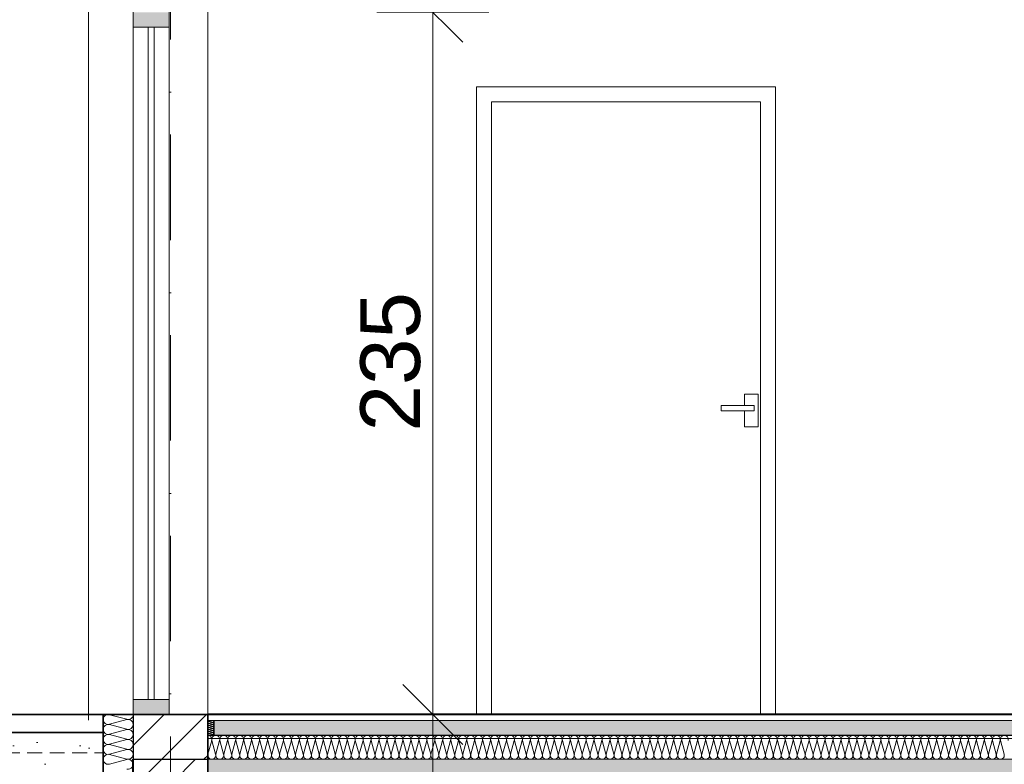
# Model space of a CAD drawing. Header units: centimetres. Extents: x -43488 to -10641, y 2063 to 22960.
# Tile 41 of 72: x -37500 to -37170, y 8367 to 8616. Entities that reach past the tile are written whole.
import ezdxf

# ---------------------------------------------------------------- set-up
doc = ezdxf.new("R2010")
doc.units = ezdxf.units.CM
doc.header["$MEASUREMENT"] = 0
doc.linetypes.add('Kreski i kropki', pattern=[67.027776, 35.277777, -17.638888, 0, -14.111111])
doc.linetypes.add('Przerywana BARDZO DROBNA', pattern=[7.5, 5, -2.5])
for name, color, linetype, lineweight, true_color in [('!!!LINIE_Nr_pióra__4', 7, 'Continuous', 25, 0x31fd59), ('!konstrukcja tarasu_Nr_pióra__161', 7, 'Continuous', 35, 0xda4c01), ('!konstrukcja tarasu_Nr_pióra__2', 7, 'Continuous', 40, 0x61c100), ('!konstrukcja tarasu_Nr_pióra__4', 7, 'Continuous', 25, 0x31fd59), ('!konstrukcja tarasu_Nr_pióra__6', 7, 'Continuous', 18, 0x3fa3ff), ('!konstrukcja tarasu_Nr_pióra__8', 7, 'Continuous', 13, 0x42bda7), ('!ocieplenie_Nr_pióra__94', 7, 'Continuous', 18, 0x9f9f9f), ('!osie_Nr_pióra__6', 7, 'Continuous', 18, 0x3fa3ff), ('!stolarka_Nr_pióra__6', 7, 'Continuous', 18, 0x3fa3ff), ('!wypełnienia_Nr_pióra__8', 7, 'Continuous', 13, 0x42bda7), ('Słupy_Nr_pióra__7', 7, 'Continuous', 15, 0x9f9fff), ('Słupy_Nr_pióra__8', 7, 'Continuous', 13, 0x42bda7), ('Wymiarowanie_Nr_pióra__3', 7, 'Continuous', 35, 0xff6500), ('Wymiarowanie_Nr_pióra__6', 7, 'Continuous', 18, 0x3fa3ff), ('Ściany zewnętrzne_Nr_pióra__161', 7, 'Continuous', 35, 0xda4c01), ('Ściany zewnętrzne_Nr_pióra__3', 7, 'Continuous', 35, 0xff6500), ('Ściany zewnętrzne_Nr_pióra__4', 7, 'Continuous', 25, 0x31fd59), ('Ściany zewnętrzne_Nr_pióra__6', 7, 'Continuous', 18, 0x3fa3ff), ('Ściany zewnętrzne_Nr_pióra__7', 7, 'Continuous', 15, 0x9f9fff)]:
    doc.layers.add(name, color=color, linetype=linetype, lineweight=lineweight, true_color=true_color)
doc.layers.add('!konstrukcja tarasu_Nr_pióra__10', color=1, linetype='Continuous', lineweight=0)
doc.layers.add('Wymiarowanie', color=7, linetype='Continuous')
doc.styles.add('STYL_AUTOMATYCZNY_1', font='txt')
doc.linetypes.add('izolacja 1_50', pattern='A,0,[1,Janisz._Ochraniew_DACH i KLIMA_V21.Shx,S=0.31746,R=0,X=0,Y=0],-40,0', length=40)
doc.dimstyles.new('STYL_AUTOMATYCZNY__1', dxfattribs={"dimtxt": 20, "dimasz": 19, "dimexe": 0.18, "dimexo": 0.0625, "dimgap": 0, "dimtad": 1, "dimdec": 0, "dimzin": 0, "dimdsep": 46, "dimtxsty": 'STYL_AUTOMATYCZNY_1', "dimblk": 'ARROWHEAD_6', "dimblk1": 'ARROWHEAD_6', "dimblk2": 'ARROWHEAD_6', "dimcen": 0.09, "dimse1": 1, "dimse2": 1, "dimclrd": 256, "dimclre": 256, "dimclrt": 256, "dimazin": 0, "dimtfac": 1, "dimtdec": 4, "dimtmove": 0, "dimatfit": 3, "dimfxl": 1, "dimtolj": 1, "dimtzin": 0, "dimarcsym": 0})
pattern_1 = [(45, (0, 0), (-11.3137085, 11.3137085), [12, -4]), (45, (0, 11.314), (-11.3137085, 11.3137085), [12, -4])]

# ---------------------------------------------------------------- blocks, each defined once
blk = doc.blocks.new('*D20')
at = {"layer": 'Wymiarowanie_Nr_pióra__3', "color": 30, "linetype": 'Continuous', "lineweight": 35, "true_color": 0xff6500}
for p, q in [((-37371.39, 8393.36), (-37351.39, 8373.36)), ((-37371.39, 8303.36), (-37351.39, 8283.36))]:
    blk.add_line(p, q, dxfattribs=at)
at = {"layer": 'Wymiarowanie_Nr_pióra__6', "color": 161, "linetype": 'Continuous', "lineweight": 18, "true_color": 0x3fa3ff}
for p, q in [((-37342.64, 8383.36), (-37380.14, 8383.36)), ((-37361.39, 8293.36), (-37361.39, 8383.36)), ((-37342.64, 8293.36), (-37380.14, 8293.36))]:
    blk.add_line(p, q, dxfattribs=at)
at = {"layer": 'Wymiarowanie_Nr_pióra__3', "color": 30, "lineweight": 35, "true_color": 0xff6500, "insert": (-37365.39, 8323.18), "char_height": 20, "attachment_point": 7, "rotation": 90, "style": 'STYL_AUTOMATYCZNY_1'}
blk.add_mtext('\\A1;{\\pql;\\fArial|b0|i0|c238|p38;90}', dxfattribs=at)
blk = doc.blocks.new('ARROWHEAD_6')
at = {"color": 0, "linetype": 'Continuous', "lineweight": 0}
for p, q in [((-0.5, -0.5), (0.5, 0.5)), ((0, 0), (-1, 0))]:
    blk.add_line(p, q, dxfattribs=at)
blk = doc.blocks.new('*D21')
at = {"layer": 'Wymiarowanie_Nr_pióra__3', "color": 30, "linetype": 'Continuous', "lineweight": 35, "true_color": 0xff6500}
for p, q in [((-37371.39, 8628.36), (-37351.39, 8608.36)), ((-37371.39, 8393.36), (-37351.39, 8373.36))]:
    blk.add_line(p, q, dxfattribs=at)
at = {"layer": 'Wymiarowanie_Nr_pióra__6', "color": 161, "linetype": 'Continuous', "lineweight": 18, "true_color": 0x3fa3ff}
for p, q in [((-37342.64, 8618.36), (-37380.14, 8618.36)), ((-37361.39, 8383.36), (-37361.39, 8618.36)), ((-37342.64, 8383.36), (-37380.14, 8383.36))]:
    blk.add_line(p, q, dxfattribs=at)
at = {"layer": 'Wymiarowanie_Nr_pióra__3', "color": 30, "lineweight": 35, "true_color": 0xff6500, "insert": (-37365.39, 8478.09), "char_height": 20, "attachment_point": 7, "rotation": 90, "style": 'STYL_AUTOMATYCZNY_1'}
blk.add_mtext('\\A1;{\\pql;\\fArial|b0|i0|c238|p38;235}', dxfattribs=at)
blk = doc.blocks.new('*D22')
at = {"layer": 'Wymiarowanie_Nr_pióra__3', "color": 30, "linetype": 'Continuous', "lineweight": 35, "true_color": 0xff6500}
for p, q in [((-37351.39, 8673.36), (-37371.39, 8693.36)), ((-37371.39, 8628.36), (-37351.39, 8608.36))]:
    blk.add_line(p, q, dxfattribs=at)
at = {"layer": 'Wymiarowanie_Nr_pióra__6', "color": 161, "linetype": 'Continuous', "lineweight": 18, "true_color": 0x3fa3ff}
for p, q in [((-37361.39, 8683.36), (-37361.39, 8698.36)), ((-37342.64, 8683.36), (-37380.14, 8683.36)), ((-37361.39, 8618.36), (-37361.39, 8683.36)), ((-37342.64, 8618.36), (-37380.14, 8618.36))]:
    blk.add_line(p, q, dxfattribs=at)
at = {"layer": 'Wymiarowanie_Nr_pióra__3', "color": 30, "lineweight": 35, "true_color": 0xff6500, "insert": (-37365.39, 8635.68), "char_height": 20, "attachment_point": 7, "rotation": 90, "style": 'STYL_AUTOMATYCZNY_1'}
blk.add_mtext('\\A1;{\\pql;\\fArial|b0|i0|c238|p38;65}', dxfattribs=at)

msp = doc.modelspace()

# ---------------------------------------------------------------- hatches: boundary and pattern name
at = {"layer": '!wypełnienia_Nr_pióra__8', "linetype": 'Continuous', "lineweight": 13, "true_color": 0x42bda7}
h = msp.add_hatch(dxfattribs=at)
h.set_pattern_fill('płyty_kamienne', color=135, style=0, pattern_type=2)
h.set_pattern_definition([(45, (0, 35), (-11.136932, 11.136932), [0, -10.5, 0, -15.75]), (110, (35, 35), (14.800159, 5.386817), [0, -7.7, 0, -13.3])])
h.paths.add_polyline_path([(-37594.67, 8377.36), (-37594.67, 8323.36), (-37810.24, 8323.36), (-37810.24, 8319.43), (-37573.57, 8319.43), (-37493.26, 8243.36), (-37484.21, 8253.36), (-37484.21, 8293.36), (-37471.71, 8293.36), (-37471.71, 8377.36)])
at = {"layer": 'Słupy_Nr_pióra__7', "linetype": 'Continuous', "lineweight": 15, "true_color": 0x9f9fff}
h = msp.add_hatch(dxfattribs=at)
h.set_pattern_fill('A_beton', color=161, style=0, pattern_type=2)
h.set_pattern_definition(pattern_1)
h.paths.add_polyline_path([(-37436.71, 8376.36), (-35903.71, 8376.36), (-35903.71, 8381.36), (-37436.71, 8381.36)])
h = msp.add_hatch(dxfattribs=at)
h.set_pattern_fill('A_beton', color=161, style=0, pattern_type=2)
h.set_pattern_definition(pattern_1)
h.paths.add_polyline_path([(-37436.71, 8293.36), (-37461.71, 8293.36), (-37461.71, 8368.36), (-37436.71, 8368.36)])
at = {"layer": 'Słupy_Nr_pióra__8', "linetype": 'Continuous', "lineweight": 13, "true_color": 0x42bda7}
h = msp.add_hatch(dxfattribs=at)
h.set_pattern_fill('A_beton_lekki', color=135, style=0, pattern_type=2)
h.set_pattern_definition([(0, (0, 0), (0, 41.56922), [2.6, -21.4]), (0, (12, 20.785), (0, 41.56922), [2.6, -21.4]), (60, (0, 0), (-36, 20.78461), [2.6, -21.4]), (60, (24, 0), (-36, 20.78461), [2.6, -21.4]), (120, (2.6, 0), (36, 20.78461), [2.6, -21.4]), (120, (26.6, 0), (36, 20.78461), [2.6, -21.4]), (0, (0, 4), (0, 8), [0, -8, 0, -12]), (45, (4, 4), (-5.6568542, 5.6568542), [0, -6, 0, -10])])
h.paths.add_polyline_path([(-37436.71, 8368.36), (-35901.71, 8368.36), (-35901.71, 8353.36), (-37436.71, 8353.36)])
at = {"layer": 'Ściany zewnętrzne_Nr_pióra__3', "linetype": 'Continuous', "lineweight": 35, "true_color": 0xff6500}
for points in [[(-37461.71, 8618.36), (-37461.71, 8613.36), (-37449.71, 8613.36), (-37449.71, 8618.36)], [(-37461.71, 8383.36), (-37449.71, 8383.36), (-37449.71, 8388.36), (-37461.71, 8388.36)]]:
    msp.add_hatch(color=30, dxfattribs=at).paths.add_polyline_path(points)
at = {"layer": 'Ściany zewnętrzne_Nr_pióra__7', "linetype": 'Continuous', "lineweight": 15, "true_color": 0x9f9fff}
h = msp.add_hatch(dxfattribs=at)
h.set_pattern_fill('bloczki_ceramiczne', color=161, style=0, pattern_type=2)
h.set_pattern_definition([(45, (0, 0), (-7.0710678, 7.0710678), [])])
h.paths.add_polyline_path([(-37436.71, 8368.36), (-37436.71, 8383.36), (-37461.71, 8383.36), (-37461.71, 8368.36)])

# ---------------------------------------------------------------- linework, layer by layer
at = {"layer": '!!!LINIE_Nr_pióra__4', "color": 100, "linetype": 'Continuous', "lineweight": 25, "true_color": 0x31fd59}
msp.add_line((-37461.77, 8383.36), (-37461.77, 8368.36), dxfattribs=at)
at = {"layer": '!konstrukcja tarasu_Nr_pióra__10', "color": 1, "linetype": 'izolacja 1_50', "lineweight": 0}
for p, q in [((-37471.71, 8296.7), (-37471.71, 8383.36)), ((-35901.71, 8375.29), (-37436.71, 8375.29))]:
    msp.add_line(p, q, dxfattribs=at)
at = {"layer": '!konstrukcja tarasu_Nr_pióra__161', "color": 22, "linetype": 'Continuous', "lineweight": 35, "true_color": 0xda4c01}
for p, q in [((-37471.71, 8383.36), (-37594.67, 8383.36)), ((-37471.71, 8383.36), (-37471.71, 8293.36)), ((-37436.71, 8383.36), (-37436.71, 8293.36)), ((-37461.71, 8381.48), (-37461.77, 8381.48)), ((-37471.71, 8377.36), (-37594.67, 8377.36)), ((-37461.71, 8375.48), (-37461.77, 8375.48))]:
    msp.add_line(p, q, dxfattribs=at)
at = {"layer": '!konstrukcja tarasu_Nr_pióra__2', "color": 72, "linetype": 'Continuous', "lineweight": 40, "true_color": 0x61c100}
for p, q in [((-35901.71, 8383.36), (-37436.71, 8383.36)), ((-37461.71, 8293.36), (-37461.71, 8368.36))]:
    msp.add_line(p, q, dxfattribs=at)
at = {"layer": '!konstrukcja tarasu_Nr_pióra__4', "color": 100, "linetype": 'Continuous', "lineweight": 25, "true_color": 0x31fd59}
for p, q in [((-37434.71, 8381.36), (-37434.71, 8376.36)), ((-37434.71, 8381.36), (-37434.71, 8376.36)), ((-35903.71, 8376.36), (-37436.71, 8376.36))]:
    msp.add_line(p, q, dxfattribs=at)
at = {"layer": '!konstrukcja tarasu_Nr_pióra__6', "color": 161, "linetype": 'Continuous', "lineweight": 18, "true_color": 0x3fa3ff}
for p, q in [((-37436.71, 8368.36), (-37461.71, 8368.36)), ((-37436.71, 8368.36), (-37461.71, 8368.36)), ((-35901.71, 8368.36), (-37436.71, 8368.36))]:
    msp.add_line(p, q, dxfattribs=at)
at = {"layer": '!konstrukcja tarasu_Nr_pióra__8', "color": 135, "linetype": 'Continuous', "lineweight": 13, "true_color": 0x42bda7}
msp.add_line((-35901.71, 8381.36), (-37436.71, 8381.36), dxfattribs=at)
at = {"layer": '!ocieplenie_Nr_pióra__94', "color": 253, "linetype": 'Continuous', "lineweight": 18, "true_color": 0x9f9f9f}
for p, q in [((-37463.81, 8381.75), (-37469.61, 8383.3)), ((-37463.81, 8381.64), (-37469.61, 8380.08)), ((-37463.81, 8378.42), (-37469.61, 8379.97)), ((-37435.13, 8381.35), (-37436.29, 8381.04)), ((-37435.13, 8381.35), (-37436.29, 8381.04)), ((-37435.13, 8380.7), (-37436.29, 8381.01)), ((-37435.13, 8380.7), (-37436.29, 8381.01)), ((-37435.13, 8380.68), (-37436.29, 8380.37)), ((-37435.13, 8380.68), (-37436.29, 8380.37)), ((-37435.13, 8380.04), (-37436.29, 8380.35)), ((-37435.13, 8380.04), (-37436.29, 8380.35)), ((-37435.13, 8380.01), (-37436.29, 8379.7)), ((-37435.13, 8380.01), (-37436.29, 8379.7)), ((-37463.81, 8378.3), (-37469.61, 8376.75)), ((-37463.81, 8375.08), (-37469.61, 8376.64)), ((-37435.13, 8379.37), (-37436.29, 8379.68)), ((-37435.13, 8379.37), (-37436.29, 8379.68)), ((-37435.13, 8379.35), (-37436.29, 8379.04)), ((-37435.13, 8379.35), (-37436.29, 8379.04)), ((-37435.13, 8378.7), (-37436.29, 8379.01)), ((-37435.13, 8378.7), (-37436.29, 8379.01)), ((-37435.13, 8378.68), (-37436.29, 8378.37)), ((-37435.13, 8378.68), (-37436.29, 8378.37)), ((-37435.13, 8378.04), (-37436.29, 8378.35)), ((-37435.13, 8378.04), (-37436.29, 8378.35)), ((-37435.13, 8378.01), (-37436.29, 8377.7)), ((-37435.13, 8378.01), (-37436.29, 8377.7)), ((-37435.13, 8377.37), (-37436.29, 8377.68)), ((-37435.13, 8377.37), (-37436.29, 8377.68)), ((-37435.13, 8377.35), (-37436.29, 8377.04)), ((-37435.13, 8377.35), (-37436.29, 8377.04)), ((-37435.13, 8376.7), (-37436.29, 8377.01)), ((-37435.13, 8376.7), (-37436.29, 8377.01)), ((-37435.13, 8376.68), (-37436.29, 8376.37)), ((-37435.13, 8376.68), (-37436.29, 8376.37)), ((-37463.81, 8374.97), (-37469.61, 8373.42)), ((-37435.43, 8374.68), (-37436.67, 8370.04)), ((-37435.34, 8374.68), (-37434.1, 8370.04)), ((-37432.76, 8374.68), (-37434.01, 8370.04)), ((-37432.67, 8374.68), (-37431.43, 8370.04)), ((-37430.1, 8374.68), (-37431.34, 8370.04)), ((-37430.01, 8374.68), (-37428.76, 8370.04)), ((-37427.43, 8374.68), (-37428.67, 8370.04)), ((-37427.34, 8374.68), (-37426.1, 8370.04)), ((-37424.76, 8374.68), (-37426.01, 8370.04)), ((-37424.67, 8374.68), (-37423.43, 8370.04)), ((-37422.1, 8374.68), (-37423.34, 8370.04)), ((-37422.01, 8374.68), (-37420.76, 8370.04)), ((-37419.43, 8374.68), (-37420.67, 8370.04)), ((-37419.34, 8374.68), (-37418.1, 8370.04)), ((-37416.76, 8374.68), (-37418.01, 8370.04)), ((-37416.67, 8374.68), (-37415.43, 8370.04)), ((-37414.1, 8374.68), (-37415.34, 8370.04)), ((-37414.01, 8374.68), (-37412.76, 8370.04)), ((-37411.43, 8374.68), (-37412.67, 8370.04)), ((-37411.34, 8374.68), (-37410.1, 8370.04)), ((-37408.76, 8374.68), (-37410.01, 8370.04)), ((-37408.67, 8374.68), (-37407.43, 8370.04)), ((-37406.1, 8374.68), (-37407.34, 8370.04)), ((-37406.01, 8374.68), (-37404.76, 8370.04)), ((-37403.43, 8374.68), (-37404.67, 8370.04)), ((-37403.34, 8374.68), (-37402.1, 8370.04)), ((-37400.76, 8374.68), (-37402.01, 8370.04)), ((-37400.67, 8374.68), (-37399.43, 8370.04)), ((-37398.1, 8374.68), (-37399.34, 8370.04)), ((-37398.01, 8374.68), (-37396.76, 8370.04)), ((-37395.43, 8374.68), (-37396.67, 8370.04)), ((-37395.34, 8374.68), (-37394.1, 8370.04)), ((-37392.76, 8374.68), (-37394.01, 8370.04)), ((-37392.67, 8374.68), (-37391.43, 8370.04)), ((-37390.1, 8374.68), (-37391.34, 8370.04)), ((-37390.01, 8374.68), (-37388.76, 8370.04)), ((-37387.43, 8374.68), (-37388.67, 8370.04)), ((-37387.34, 8374.68), (-37386.1, 8370.04)), ((-37384.76, 8374.68), (-37386.01, 8370.04)), ((-37384.67, 8374.68), (-37383.43, 8370.04)), ((-37382.1, 8374.68), (-37383.34, 8370.04)), ((-37382.01, 8374.68), (-37380.76, 8370.04)), ((-37379.43, 8374.68), (-37380.67, 8370.04)), ((-37379.34, 8374.68), (-37378.1, 8370.04)), ((-37376.76, 8374.68), (-37378.01, 8370.04)), ((-37376.67, 8374.68), (-37375.43, 8370.04)), ((-37374.1, 8374.68), (-37375.34, 8370.04)), ((-37374.01, 8374.68), (-37372.76, 8370.04)), ((-37371.43, 8374.68), (-37372.67, 8370.04)), ((-37371.34, 8374.68), (-37370.1, 8370.04)), ((-37368.76, 8374.68), (-37370.01, 8370.04)), ((-37368.67, 8374.68), (-37367.43, 8370.04)), ((-37366.1, 8374.68), (-37367.34, 8370.04)), ((-37366.01, 8374.68), (-37364.76, 8370.04)), ((-37363.43, 8374.68), (-37364.67, 8370.04)), ((-37363.34, 8374.68), (-37362.1, 8370.04)), ((-37360.76, 8374.68), (-37362.01, 8370.04)), ((-37360.67, 8374.68), (-37359.43, 8370.04)), ((-37358.1, 8374.68), (-37359.34, 8370.04)), ((-37358.01, 8374.68), (-37356.76, 8370.04)), ((-37355.43, 8374.68), (-37356.67, 8370.04)), ((-37355.34, 8374.68), (-37354.1, 8370.04)), ((-37352.76, 8374.68), (-37354.01, 8370.04)), ((-37352.67, 8374.68), (-37351.43, 8370.04)), ((-37350.1, 8374.68), (-37351.34, 8370.04)), ((-37350.01, 8374.68), (-37348.76, 8370.04)), ((-37347.43, 8374.68), (-37348.67, 8370.04)), ((-37347.34, 8374.68), (-37346.1, 8370.04)), ((-37344.76, 8374.68), (-37346.01, 8370.04)), ((-37344.67, 8374.68), (-37343.43, 8370.04)), ((-37342.1, 8374.68), (-37343.34, 8370.04)), ((-37342.01, 8374.68), (-37340.76, 8370.04)), ((-37339.43, 8374.68), (-37340.67, 8370.04)), ((-37339.34, 8374.68), (-37338.1, 8370.04)), ((-37336.76, 8374.68), (-37338.01, 8370.04)), ((-37336.67, 8374.68), (-37335.43, 8370.04)), ((-37334.1, 8374.68), (-37335.34, 8370.04)), ((-37334.01, 8374.68), (-37332.76, 8370.04)), ((-37331.43, 8374.68), (-37332.67, 8370.04)), ((-37331.34, 8374.68), (-37330.1, 8370.04)), ((-37328.76, 8374.68), (-37330.01, 8370.04)), ((-37328.67, 8374.68), (-37327.43, 8370.04)), ((-37326.1, 8374.68), (-37327.34, 8370.04)), ((-37326.01, 8374.68), (-37324.76, 8370.04)), ((-37323.43, 8374.68), (-37324.67, 8370.04)), ((-37323.34, 8374.68), (-37322.1, 8370.04)), ((-37320.76, 8374.68), (-37322.01, 8370.04)), ((-37320.67, 8374.68), (-37319.43, 8370.04)), ((-37318.1, 8374.68), (-37319.34, 8370.04)), ((-37318.01, 8374.68), (-37316.76, 8370.04)), ((-37315.43, 8374.68), (-37316.67, 8370.04)), ((-37315.34, 8374.68), (-37314.1, 8370.04)), ((-37312.76, 8374.68), (-37314.01, 8370.04)), ((-37312.67, 8374.68), (-37311.43, 8370.04)), ((-37310.1, 8374.68), (-37311.34, 8370.04)), ((-37310.01, 8374.68), (-37308.76, 8370.04)), ((-37307.43, 8374.68), (-37308.67, 8370.04)), ((-37307.34, 8374.68), (-37306.1, 8370.04)), ((-37304.76, 8374.68), (-37306.01, 8370.04)), ((-37304.67, 8374.68), (-37303.43, 8370.04)), ((-37302.1, 8374.68), (-37303.34, 8370.04)), ((-37302.01, 8374.68), (-37300.76, 8370.04)), ((-37299.43, 8374.68), (-37300.67, 8370.04)), ((-37299.34, 8374.68), (-37298.1, 8370.04)), ((-37296.76, 8374.68), (-37298.01, 8370.04)), ((-37296.67, 8374.68), (-37295.43, 8370.04)), ((-37294.1, 8374.68), (-37295.34, 8370.04)), ((-37294.01, 8374.68), (-37292.76, 8370.04)), ((-37291.43, 8374.68), (-37292.67, 8370.04)), ((-37291.34, 8374.68), (-37290.1, 8370.04)), ((-37288.76, 8374.68), (-37290.01, 8370.04)), ((-37288.67, 8374.68), (-37287.43, 8370.04)), ((-37286.1, 8374.68), (-37287.34, 8370.04)), ((-37286.01, 8374.68), (-37284.76, 8370.04)), ((-37283.43, 8374.68), (-37284.67, 8370.04)), ((-37283.34, 8374.68), (-37282.1, 8370.04)), ((-37280.76, 8374.68), (-37282.01, 8370.04)), ((-37280.67, 8374.68), (-37279.43, 8370.04)), ((-37278.1, 8374.68), (-37279.34, 8370.04)), ((-37278.01, 8374.68), (-37276.76, 8370.04)), ((-37275.43, 8374.68), (-37276.67, 8370.04)), ((-37275.34, 8374.68), (-37274.1, 8370.04)), ((-37272.76, 8374.68), (-37274.01, 8370.04)), ((-37272.67, 8374.68), (-37271.43, 8370.04)), ((-37270.1, 8374.68), (-37271.34, 8370.04)), ((-37270.01, 8374.68), (-37268.76, 8370.04)), ((-37267.43, 8374.68), (-37268.67, 8370.04)), ((-37267.34, 8374.68), (-37266.1, 8370.04)), ((-37264.76, 8374.68), (-37266.01, 8370.04)), ((-37264.67, 8374.68), (-37263.43, 8370.04)), ((-37262.1, 8374.68), (-37263.34, 8370.04)), ((-37262.01, 8374.68), (-37260.76, 8370.04)), ((-37259.43, 8374.68), (-37260.67, 8370.04)), ((-37259.34, 8374.68), (-37258.1, 8370.04)), ((-37256.76, 8374.68), (-37258.01, 8370.04)), ((-37256.67, 8374.68), (-37255.43, 8370.04)), ((-37254.1, 8374.68), (-37255.34, 8370.04)), ((-37254.01, 8374.68), (-37252.76, 8370.04)), ((-37251.43, 8374.68), (-37252.67, 8370.04)), ((-37251.34, 8374.68), (-37250.1, 8370.04)), ((-37248.76, 8374.68), (-37250.01, 8370.04)), ((-37248.67, 8374.68), (-37247.43, 8370.04)), ((-37246.1, 8374.68), (-37247.34, 8370.04)), ((-37246.01, 8374.68), (-37244.76, 8370.04)), ((-37243.43, 8374.68), (-37244.67, 8370.04)), ((-37243.34, 8374.68), (-37242.1, 8370.04)), ((-37240.76, 8374.68), (-37242.01, 8370.04)), ((-37240.67, 8374.68), (-37239.43, 8370.04)), ((-37238.1, 8374.68), (-37239.34, 8370.04)), ((-37238.01, 8374.68), (-37236.76, 8370.04)), ((-37235.43, 8374.68), (-37236.67, 8370.04)), ((-37235.34, 8374.68), (-37234.1, 8370.04)), ((-37232.76, 8374.68), (-37234.01, 8370.04)), ((-37232.67, 8374.68), (-37231.43, 8370.04)), ((-37230.1, 8374.68), (-37231.34, 8370.04)), ((-37230.01, 8374.68), (-37228.76, 8370.04)), ((-37227.43, 8374.68), (-37228.67, 8370.04)), ((-37227.34, 8374.68), (-37226.1, 8370.04)), ((-37224.76, 8374.68), (-37226.01, 8370.04)), ((-37224.67, 8374.68), (-37223.43, 8370.04)), ((-37222.1, 8374.68), (-37223.34, 8370.04)), ((-37222.01, 8374.68), (-37220.76, 8370.04)), ((-37219.43, 8374.68), (-37220.67, 8370.04)), ((-37219.34, 8374.68), (-37218.1, 8370.04)), ((-37216.76, 8374.68), (-37218.01, 8370.04)), ((-37216.67, 8374.68), (-37215.43, 8370.04)), ((-37214.1, 8374.68), (-37215.34, 8370.04)), ((-37214.01, 8374.68), (-37212.76, 8370.04)), ((-37211.43, 8374.68), (-37212.67, 8370.04)), ((-37211.34, 8374.68), (-37210.1, 8370.04)), ((-37208.76, 8374.68), (-37210.01, 8370.04)), ((-37208.67, 8374.68), (-37207.43, 8370.04)), ((-37206.1, 8374.68), (-37207.34, 8370.04)), ((-37206.01, 8374.68), (-37204.76, 8370.04)), ((-37203.43, 8374.68), (-37204.67, 8370.04)), ((-37203.34, 8374.68), (-37202.1, 8370.04)), ((-37200.76, 8374.68), (-37202.01, 8370.04)), ((-37200.67, 8374.68), (-37199.43, 8370.04)), ((-37198.1, 8374.68), (-37199.34, 8370.04)), ((-37198.01, 8374.68), (-37196.76, 8370.04)), ((-37195.43, 8374.68), (-37196.67, 8370.04)), ((-37195.34, 8374.68), (-37194.1, 8370.04)), ((-37192.76, 8374.68), (-37194.01, 8370.04)), ((-37192.67, 8374.68), (-37191.43, 8370.04)), ((-37190.1, 8374.68), (-37191.34, 8370.04)), ((-37190.01, 8374.68), (-37188.76, 8370.04)), ((-37187.43, 8374.68), (-37188.67, 8370.04)), ((-37187.34, 8374.68), (-37186.1, 8370.04)), ((-37184.76, 8374.68), (-37186.01, 8370.04)), ((-37184.67, 8374.68), (-37183.43, 8370.04)), ((-37182.1, 8374.68), (-37183.34, 8370.04)), ((-37182.01, 8374.68), (-37180.76, 8370.04)), ((-37179.43, 8374.68), (-37180.67, 8370.04)), ((-37179.34, 8374.68), (-37178.1, 8370.04)), ((-37176.76, 8374.68), (-37178.01, 8370.04)), ((-37176.67, 8374.68), (-37175.43, 8370.04)), ((-37174.1, 8374.68), (-37175.34, 8370.04)), ((-37174.01, 8374.68), (-37172.76, 8370.04)), ((-37171.43, 8374.68), (-37172.67, 8370.04)), ((-37171.34, 8374.68), (-37170.1, 8370.04)), ((-37463.81, 8371.75), (-37469.61, 8373.3)), ((-37463.81, 8371.64), (-37469.61, 8370.08)), ((-37463.81, 8368.42), (-37469.61, 8369.97)), ((-37463.81, 8368.3), (-37469.61, 8366.75))]:
    msp.add_line(p, q, dxfattribs=at)
for centre, radius, start, end in [((-37470.04, 8381.69), 1.67, 75.0191, 284.9809), ((-37463.38, 8383.36), 1.67, 255.0191, 359.9974), ((-37470.04, 8378.36), 1.67, 75.0191, 284.9809), ((-37463.38, 8380.03), 1.67, 255.0191, 104.9809), ((-37436.38, 8381.36), 0.333, 180.02, 284.9809), ((-37436.38, 8381.36), 0.333, 180.02, 284.9809), ((-37436.38, 8380.69), 0.333, 75.0191, 284.9809), ((-37436.38, 8380.69), 0.333, 75.0191, 284.9809), ((-37436.38, 8380.03), 0.333, 75.0191, 284.9809), ((-37436.38, 8380.03), 0.333, 75.0191, 284.9809), ((-37435.04, 8381.03), 0.333, 255.0191, 104.9809), ((-37435.04, 8381.03), 0.333, 255.0191, 104.9809), ((-37435.04, 8380.36), 0.333, 255.0191, 104.9809), ((-37435.04, 8380.36), 0.333, 255.0191, 104.9809), ((-37435.04, 8379.69), 0.333, 255.0191, 104.9809), ((-37435.04, 8379.69), 0.333, 255.0191, 104.9809), ((-37470.04, 8375.03), 1.67, 75.0191, 284.9809), ((-37463.38, 8376.69), 1.67, 255.0191, 104.9809), ((-37436.38, 8379.36), 0.333, 75.0191, 284.9809), ((-37436.38, 8379.36), 0.333, 75.0191, 284.9809), ((-37436.38, 8378.69), 0.333, 75.0191, 284.9809), ((-37436.38, 8378.69), 0.333, 75.0191, 284.9809), ((-37436.38, 8378.03), 0.333, 75.0191, 284.9809), ((-37436.38, 8378.03), 0.333, 75.0191, 284.9809), ((-37436.38, 8377.36), 0.333, 75.0191, 284.9809), ((-37436.38, 8377.36), 0.333, 75.0191, 284.9809), ((-37436.38, 8376.69), 0.333, 75.0191, 284.9809), ((-37436.38, 8376.69), 0.333, 75.0191, 284.9809), ((-37435.04, 8379.03), 0.333, 255.0191, 104.9809), ((-37435.04, 8379.03), 0.333, 255.0191, 104.9809), ((-37435.04, 8378.36), 0.333, 255.0191, 104.9809), ((-37435.04, 8378.36), 0.333, 255.0191, 104.9809), ((-37435.04, 8377.69), 0.333, 255.0191, 104.9809), ((-37435.04, 8377.69), 0.333, 255.0191, 104.9809), ((-37435.04, 8377.03), 0.333, 255.0191, 104.9809), ((-37435.04, 8377.03), 0.333, 255.0191, 104.9809), ((-37435.04, 8376.36), 0.333, 0.0026, 104.9809), ((-37435.04, 8376.36), 0.333, 0.0026, 104.9809), ((-37470.04, 8371.69), 1.67, 75.0191, 284.9809), ((-37463.38, 8373.36), 1.67, 255.0191, 104.9809), ((-37436.72, 8375.03), 1.33, 345.0191, 89.9974), ((-37434.05, 8375.03), 1.33, 345.0191, 194.9809), ((-37431.38, 8375.03), 1.33, 345.0191, 194.9809), ((-37428.72, 8375.03), 1.33, 345.0191, 194.9809), ((-37426.05, 8375.03), 1.33, 345.0191, 194.9809), ((-37423.38, 8375.03), 1.33, 345.0191, 194.9809), ((-37420.72, 8375.03), 1.33, 345.0191, 194.9809), ((-37418.05, 8375.03), 1.33, 345.0191, 194.9809), ((-37415.38, 8375.03), 1.33, 345.0191, 194.9809), ((-37412.72, 8375.03), 1.33, 345.0191, 194.9809), ((-37410.05, 8375.03), 1.33, 345.0191, 194.9809), ((-37407.38, 8375.03), 1.33, 345.0191, 194.9809), ((-37404.72, 8375.03), 1.33, 345.0191, 194.9809), ((-37402.05, 8375.03), 1.33, 345.0191, 194.9809), ((-37399.38, 8375.03), 1.33, 345.0191, 194.9809), ((-37396.72, 8375.03), 1.33, 345.0191, 194.9809), ((-37394.05, 8375.03), 1.33, 345.0191, 194.9809), ((-37391.38, 8375.03), 1.33, 345.0191, 194.9809), ((-37388.72, 8375.03), 1.33, 345.0191, 194.9809), ((-37386.05, 8375.03), 1.33, 345.0191, 194.9809), ((-37383.38, 8375.03), 1.33, 345.0191, 194.9809), ((-37380.72, 8375.03), 1.33, 345.0191, 194.9809), ((-37378.05, 8375.03), 1.33, 345.0191, 194.9809), ((-37375.38, 8375.03), 1.33, 345.0191, 194.9809), ((-37372.72, 8375.03), 1.33, 345.0191, 194.9809), ((-37370.05, 8375.03), 1.33, 345.0191, 194.9809), ((-37367.38, 8375.03), 1.33, 345.0191, 194.9809), ((-37364.72, 8375.03), 1.33, 345.0191, 194.9809), ((-37362.05, 8375.03), 1.33, 345.0191, 194.9809), ((-37359.38, 8375.03), 1.33, 345.0191, 194.9809), ((-37356.72, 8375.03), 1.33, 345.0191, 194.9809), ((-37354.05, 8375.03), 1.33, 345.0191, 194.9809), ((-37351.38, 8375.03), 1.33, 345.0191, 194.9809), ((-37348.72, 8375.03), 1.33, 345.0191, 194.9809), ((-37346.05, 8375.03), 1.33, 345.0191, 194.9809), ((-37343.38, 8375.03), 1.33, 345.0191, 194.9809), ((-37340.72, 8375.03), 1.33, 345.0191, 194.9809), ((-37338.05, 8375.03), 1.33, 345.0191, 194.9809), ((-37335.38, 8375.03), 1.33, 345.0191, 194.9809), ((-37332.72, 8375.03), 1.33, 345.0191, 194.9809), ((-37330.05, 8375.03), 1.33, 345.0191, 194.9809), ((-37327.38, 8375.03), 1.33, 345.0191, 194.9809), ((-37324.72, 8375.03), 1.33, 345.0191, 194.9809), ((-37322.05, 8375.03), 1.33, 345.0191, 194.9809), ((-37319.38, 8375.03), 1.33, 345.0191, 194.9809), ((-37316.72, 8375.03), 1.33, 345.0191, 194.9809), ((-37314.05, 8375.03), 1.33, 345.0191, 194.9809), ((-37311.38, 8375.03), 1.33, 345.0191, 194.9809), ((-37308.72, 8375.03), 1.33, 345.0191, 194.9809), ((-37306.05, 8375.03), 1.33, 345.0191, 194.9809), ((-37303.38, 8375.03), 1.33, 345.0191, 194.9809), ((-37300.72, 8375.03), 1.33, 345.0191, 194.9809), ((-37298.05, 8375.03), 1.33, 345.0191, 194.9809), ((-37295.38, 8375.03), 1.33, 345.0191, 194.9809), ((-37292.72, 8375.03), 1.33, 345.0191, 194.9809), ((-37290.05, 8375.03), 1.33, 345.0191, 194.9809), ((-37287.38, 8375.03), 1.33, 345.0191, 194.9809), ((-37284.72, 8375.03), 1.33, 345.0191, 194.9809), ((-37282.05, 8375.03), 1.33, 345.0191, 194.9809), ((-37279.38, 8375.03), 1.33, 345.0191, 194.9809), ((-37276.72, 8375.03), 1.33, 345.0191, 194.9809), ((-37274.05, 8375.03), 1.33, 345.0191, 194.9809), ((-37271.38, 8375.03), 1.33, 345.0191, 194.9809), ((-37268.72, 8375.03), 1.33, 345.0191, 194.9809), ((-37266.05, 8375.03), 1.33, 345.0191, 194.9809), ((-37263.38, 8375.03), 1.33, 345.0191, 194.9809), ((-37260.72, 8375.03), 1.33, 345.0191, 194.9809), ((-37258.05, 8375.03), 1.33, 345.0191, 194.9809), ((-37255.38, 8375.03), 1.33, 345.0191, 194.9809), ((-37252.72, 8375.03), 1.33, 345.0191, 194.9809), ((-37250.05, 8375.03), 1.33, 345.0191, 194.9809), ((-37247.38, 8375.03), 1.33, 345.0191, 194.9809), ((-37244.72, 8375.03), 1.33, 345.0191, 194.9809), ((-37242.05, 8375.03), 1.33, 345.0191, 194.9809), ((-37239.38, 8375.03), 1.33, 345.0191, 194.9809), ((-37236.72, 8375.03), 1.33, 345.0191, 194.9809), ((-37234.05, 8375.03), 1.33, 345.0191, 194.9809), ((-37231.38, 8375.03), 1.33, 345.0191, 194.9809), ((-37228.72, 8375.03), 1.33, 345.0191, 194.9809), ((-37226.05, 8375.03), 1.33, 345.0191, 194.9809), ((-37223.38, 8375.03), 1.33, 345.0191, 194.9809), ((-37220.72, 8375.03), 1.33, 345.0191, 194.9809), ((-37218.05, 8375.03), 1.33, 345.0191, 194.9809), ((-37215.38, 8375.03), 1.33, 345.0191, 194.9809), ((-37212.72, 8375.03), 1.33, 345.0191, 194.9809), ((-37210.05, 8375.03), 1.33, 345.0191, 194.9809), ((-37207.38, 8375.03), 1.33, 345.0191, 194.9809), ((-37204.72, 8375.03), 1.33, 345.0191, 194.9809), ((-37202.05, 8375.03), 1.33, 345.0191, 194.9809), ((-37199.38, 8375.03), 1.33, 345.0191, 194.9809), ((-37196.72, 8375.03), 1.33, 345.0191, 194.9809), ((-37194.05, 8375.03), 1.33, 345.0191, 194.9809), ((-37191.38, 8375.03), 1.33, 345.0191, 194.9809), ((-37188.72, 8375.03), 1.33, 345.0191, 194.9809), ((-37186.05, 8375.03), 1.33, 345.0191, 194.9809), ((-37183.38, 8375.03), 1.33, 345.0191, 194.9809), ((-37180.72, 8375.03), 1.33, 345.0191, 194.9809), ((-37178.05, 8375.03), 1.33, 345.0191, 194.9809), ((-37175.38, 8375.03), 1.33, 345.0191, 194.9809), ((-37172.72, 8375.03), 1.33, 345.0191, 194.9809), ((-37170.05, 8375.03), 1.33, 345.0191, 194.9809), ((-37470.04, 8368.36), 1.67, 75.0191, 284.9809), ((-37463.38, 8370.03), 1.67, 255.0191, 104.9809), ((-37435.38, 8369.69), 1.33, 165.0191, 14.9809), ((-37432.72, 8369.69), 1.33, 165.0191, 14.9809), ((-37430.05, 8369.69), 1.33, 165.0191, 14.9809), ((-37427.38, 8369.69), 1.33, 165.0191, 14.9809), ((-37424.72, 8369.69), 1.33, 165.0191, 14.9809), ((-37422.05, 8369.69), 1.33, 165.0191, 14.9809), ((-37419.38, 8369.69), 1.33, 165.0191, 14.9809), ((-37416.72, 8369.69), 1.33, 165.0191, 14.9809), ((-37414.05, 8369.69), 1.33, 165.0191, 14.9809), ((-37411.38, 8369.69), 1.33, 165.0191, 14.9809), ((-37408.72, 8369.69), 1.33, 165.0191, 14.9809), ((-37406.05, 8369.69), 1.33, 165.0191, 14.9809), ((-37403.38, 8369.69), 1.33, 165.0191, 14.9809), ((-37400.72, 8369.69), 1.33, 165.0191, 14.9809), ((-37398.05, 8369.69), 1.33, 165.0191, 14.9809), ((-37395.38, 8369.69), 1.33, 165.0191, 14.9809), ((-37392.72, 8369.69), 1.33, 165.0191, 14.9809), ((-37390.05, 8369.69), 1.33, 165.0191, 14.9809), ((-37387.38, 8369.69), 1.33, 165.0191, 14.9809), ((-37384.72, 8369.69), 1.33, 165.0191, 14.9809), ((-37382.05, 8369.69), 1.33, 165.0191, 14.9809), ((-37379.38, 8369.69), 1.33, 165.0191, 14.9809), ((-37376.72, 8369.69), 1.33, 165.0191, 14.9809), ((-37374.05, 8369.69), 1.33, 165.0191, 14.9809), ((-37371.38, 8369.69), 1.33, 165.0191, 14.9809), ((-37368.72, 8369.69), 1.33, 165.0191, 14.9809), ((-37366.05, 8369.69), 1.33, 165.0191, 14.9809), ((-37363.38, 8369.69), 1.33, 165.0191, 14.9809), ((-37360.72, 8369.69), 1.33, 165.0191, 14.9809), ((-37358.05, 8369.69), 1.33, 165.0191, 14.9809), ((-37355.38, 8369.69), 1.33, 165.0191, 14.9809), ((-37352.72, 8369.69), 1.33, 165.0191, 14.9809), ((-37350.05, 8369.69), 1.33, 165.0191, 14.9809), ((-37347.38, 8369.69), 1.33, 165.0191, 14.9809), ((-37344.72, 8369.69), 1.33, 165.0191, 14.9809), ((-37342.05, 8369.69), 1.33, 165.0191, 14.9809), ((-37339.38, 8369.69), 1.33, 165.0191, 14.9809), ((-37336.72, 8369.69), 1.33, 165.0191, 14.9809), ((-37334.05, 8369.69), 1.33, 165.0191, 14.9809), ((-37331.38, 8369.69), 1.33, 165.0191, 14.9809), ((-37328.72, 8369.69), 1.33, 165.0191, 14.9809), ((-37326.05, 8369.69), 1.33, 165.0191, 14.9809), ((-37323.38, 8369.69), 1.33, 165.0191, 14.9809), ((-37320.72, 8369.69), 1.33, 165.0191, 14.9809), ((-37318.05, 8369.69), 1.33, 165.0191, 14.9809), ((-37315.38, 8369.69), 1.33, 165.0191, 14.9809), ((-37312.72, 8369.69), 1.33, 165.0191, 14.9809), ((-37310.05, 8369.69), 1.33, 165.0191, 14.9809), ((-37307.38, 8369.69), 1.33, 165.0191, 14.9809), ((-37304.72, 8369.69), 1.33, 165.0191, 14.9809), ((-37302.05, 8369.69), 1.33, 165.0191, 14.9809), ((-37299.38, 8369.69), 1.33, 165.0191, 14.9809), ((-37296.72, 8369.69), 1.33, 165.0191, 14.9809), ((-37294.05, 8369.69), 1.33, 165.0191, 14.9809), ((-37291.38, 8369.69), 1.33, 165.0191, 14.9809), ((-37288.72, 8369.69), 1.33, 165.0191, 14.9809), ((-37286.05, 8369.69), 1.33, 165.0191, 14.9809), ((-37283.38, 8369.69), 1.33, 165.0191, 14.9809), ((-37280.72, 8369.69), 1.33, 165.0191, 14.9809), ((-37278.05, 8369.69), 1.33, 165.0191, 14.9809), ((-37275.38, 8369.69), 1.33, 165.0191, 14.9809), ((-37272.72, 8369.69), 1.33, 165.0191, 14.9809), ((-37270.05, 8369.69), 1.33, 165.0191, 14.9809), ((-37267.38, 8369.69), 1.33, 165.0191, 14.9809), ((-37264.72, 8369.69), 1.33, 165.0191, 14.9809), ((-37262.05, 8369.69), 1.33, 165.0191, 14.9809), ((-37259.38, 8369.69), 1.33, 165.0191, 14.9809), ((-37256.72, 8369.69), 1.33, 165.0191, 14.9809), ((-37254.05, 8369.69), 1.33, 165.0191, 14.9809), ((-37251.38, 8369.69), 1.33, 165.0191, 14.9809), ((-37248.72, 8369.69), 1.33, 165.0191, 14.9809), ((-37246.05, 8369.69), 1.33, 165.0191, 14.9809), ((-37243.38, 8369.69), 1.33, 165.0191, 14.9809), ((-37240.72, 8369.69), 1.33, 165.0191, 14.9809), ((-37238.05, 8369.69), 1.33, 165.0191, 14.9809), ((-37235.38, 8369.69), 1.33, 165.0191, 14.9809), ((-37232.72, 8369.69), 1.33, 165.0191, 14.9809), ((-37230.05, 8369.69), 1.33, 165.0191, 14.9809), ((-37227.38, 8369.69), 1.33, 165.0191, 14.9809), ((-37224.72, 8369.69), 1.33, 165.0191, 14.9809), ((-37222.05, 8369.69), 1.33, 165.0191, 14.9809), ((-37219.38, 8369.69), 1.33, 165.0191, 14.9809), ((-37216.72, 8369.69), 1.33, 165.0191, 14.9809), ((-37214.05, 8369.69), 1.33, 165.0191, 14.9809), ((-37211.38, 8369.69), 1.33, 165.0191, 14.9809), ((-37208.72, 8369.69), 1.33, 165.0191, 14.9809), ((-37206.05, 8369.69), 1.33, 165.0191, 14.9809), ((-37203.38, 8369.69), 1.33, 165.0191, 14.9809), ((-37200.72, 8369.69), 1.33, 165.0191, 14.9809), ((-37198.05, 8369.69), 1.33, 165.0191, 14.9809), ((-37195.38, 8369.69), 1.33, 165.0191, 14.9809), ((-37192.72, 8369.69), 1.33, 165.0191, 14.9809), ((-37190.05, 8369.69), 1.33, 165.0191, 14.9809), ((-37187.38, 8369.69), 1.33, 165.0191, 14.9809), ((-37184.72, 8369.69), 1.33, 165.0191, 14.9809), ((-37182.05, 8369.69), 1.33, 165.0191, 14.9809), ((-37179.38, 8369.69), 1.33, 165.0191, 14.9809), ((-37176.72, 8369.69), 1.33, 165.0191, 14.9809), ((-37174.05, 8369.69), 1.33, 165.0191, 14.9809), ((-37171.38, 8369.69), 1.33, 165.0191, 14.9809), ((-37463.38, 8366.69), 1.67, 255.0191, 104.9809)]:
    msp.add_arc(centre, radius, start, end, dxfattribs=at)
at = {"layer": '!osie_Nr_pióra__6', "color": 161, "linetype": 'Kreski i kropki', "lineweight": 18, "true_color": 0x3fa3ff}
msp.add_line((-37449.21, 9047.3), (-37449.21, 8191.44), dxfattribs=at)
at = {"layer": '!stolarka_Nr_pióra__6', "color": 161, "linetype": 'Continuous', "lineweight": 18, "true_color": 0x3fa3ff}
for p, q in [((-37346.71, 8593.36), (-37346.71, 8383.36)), ((-37246.71, 8593.36), (-37346.71, 8593.36)), ((-37246.71, 8383.36), (-37246.71, 8593.36)), ((-37341.71, 8588.36), (-37341.71, 8383.36)), ((-37251.71, 8588.36), (-37341.71, 8588.36)), ((-37251.71, 8383.36), (-37251.71, 8588.36)), ((-37257.07, 8490.57), (-37252.42, 8490.57)), ((-37257.07, 8486.78), (-37257.07, 8490.57)), ((-37252.42, 8490.57), (-37252.42, 8479.64)), ((-37264.81, 8486.78), (-37253.78, 8486.78)), ((-37264.81, 8484.94), (-37264.81, 8486.78)), ((-37253.78, 8486.78), (-37253.78, 8484.94)), ((-37253.78, 8484.94), (-37264.81, 8484.94)), ((-37257.07, 8479.64), (-37257.07, 8484.94)), ((-37252.42, 8479.64), (-37257.07, 8479.64)), ((-37346.71, 8383.36), (-37246.71, 8383.36))]:
    msp.add_line(p, q, dxfattribs=at)
at = {"layer": 'Ściany zewnętrzne_Nr_pióra__161', "color": 22, "linetype": 'Continuous', "lineweight": 35, "true_color": 0xda4c01}
msp.add_line((-37436.71, 8383.36), (-37471.71, 8383.36), dxfattribs=at)
at = {"layer": 'Ściany zewnętrzne_Nr_pióra__4', "color": 100, "linetype": 'Continuous', "lineweight": 25, "true_color": 0x31fd59, "flags": 128}
msp.add_lwpolyline([(-37436.71, 8368.36), (-37436.71, 8383.36), (-37461.71, 8383.36), (-37461.71, 8368.36)], close=True, dxfattribs=at)
at = {"layer": 'Ściany zewnętrzne_Nr_pióra__6', "color": 161, "linetype": 'Continuous', "lineweight": 18, "true_color": 0x3fa3ff}
for p, q in [((-37476.71, 8381.48), (-37476.71, 8618.36)), ((-37461.71, 8613.36), (-37461.71, 8618.36)), ((-37449.71, 8613.36), (-37449.71, 8618.36)), ((-37436.71, 8383.36), (-37436.71, 8618.36)), ((-37461.71, 8613.36), (-37449.71, 8613.36)), ((-37461.71, 8388.36), (-37461.71, 8613.36)), ((-37456.71, 8388.36), (-37456.71, 8613.36)), ((-37454.71, 8613.36), (-37454.71, 8388.36)), ((-37449.71, 8388.36), (-37449.71, 8613.36)), ((-37461.71, 8388.36), (-37449.71, 8388.36)), ((-37461.71, 8383.36), (-37461.71, 8388.36)), ((-37449.71, 8383.36), (-37449.71, 8388.36))]:
    msp.add_line(p, q, dxfattribs=at)
at = {"layer": 'Ściany zewnętrzne_Nr_pióra__6', "color": 161, "linetype": 'Przerywana BARDZO DROBNA', "lineweight": 18, "true_color": 0x3fa3ff}
msp.add_line((-37594.67, 8370.48), (-37471.71, 8370.48), dxfattribs=at)

# ---------------------------------------------------------------- dimensions: what is measured, and where the dimension line sits
at = {"layer": 'Wymiarowanie', "color": 161, "linetype": 'Continuous', "lineweight": 18, "true_color": 0x3fa3ff}
for base, p1, p2, picture, middle in [((-37361.39, 8683.36), (-37436.71, 8618.36), (-37436.71, 8683.36), '*D22', (-37375.39, 8650.93)), ((-37361.39, 8618.36), (-37436.71, 8383.36), (-37436.71, 8618.36), '*D21', (-37375.39, 8500.96)), ((-37361.39, 8383.36), (-37414.21, 8293.36), (-37436.71, 8383.36), '*D20', (-37375.39, 8338.43))]:
    dim = msp.add_linear_dim(base=base, p1=p1, p2=p2, angle=90, dimstyle='STYL_AUTOMATYCZNY__1', dxfattribs=at)
    dim.commit()
    dim.dimension.update_dxf_attribs({"geometry": picture, "text_midpoint": middle, "dimtype": 160, "text_rotation": 90})

doc.saveas('drawing.dxf')
